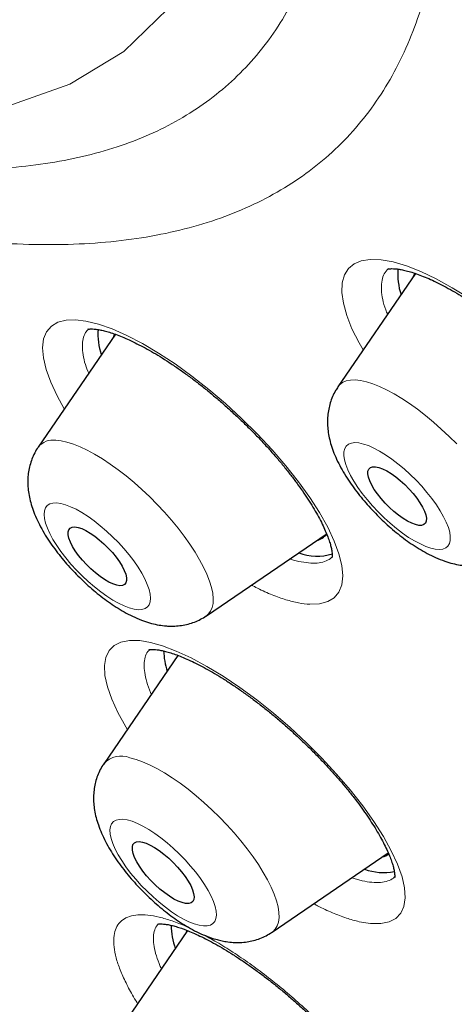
# Model space of a CAD drawing. Header units: millimetres. Extents: x 8 to 971, y 12 to 977.
# Tile 50 of 195: x 809.05 to 813.51, y 474.59 to 484.68. Entities that reach past the tile are written whole.
import ezdxf

# ---------------------------------------------------------------- set-up
doc = ezdxf.new("R2010")
doc.units = ezdxf.units.MM

msp = doc.modelspace()

# ---------------------------------------------------------------- linework, layer by layer
at = {"color": 7, "linetype": 'Continuous', "lineweight": 30}
for p, q in [((813.11, 482.076), (812.315, 480.915)), ((810.034, 481.454), (809.242, 480.299)), ((810.026, 481.457), (810.016, 481.427)), ((810.966, 478.571), (812.204, 479.414)), ((810.674, 478.165), (809.917, 477.059)), ((811.641, 475.331), (812.831, 476.142)), ((810.774, 475.347), (810.06, 474.305)), ((810.763, 475.352), (810.758, 475.324))]:
    msp.add_line(p, q, dxfattribs=at)
at = {"color": 252, "linetype": 'Continuous', "lineweight": 0}
msp.add_line((812.457, 475.887), (812.564, 475.857), dxfattribs=at)
at = {"color": 252, "linetype": 'Continuous', "lineweight": 0, "flags": 128}
for points in [[(808.642, 495.204), (809.326, 493.937), (809.915, 492.713), (810.406, 491.541), (810.796, 490.428), (811.082, 489.379), (811.263, 488.402), (811.337, 487.503), (811.305, 486.688), (811.166, 485.96), (810.921, 485.326), (810.571, 484.788), (810.119, 484.35), (809.568, 484.015), (808.921, 483.785)], [(812.574, 481.293), (812.532, 481.366), (812.459, 481.511), (812.406, 481.647), (812.371, 481.772), (812.355, 481.883), (812.359, 481.981), (812.382, 482.063), (812.425, 482.129), (812.481, 482.175), (812.553, 482.205), (812.647, 482.22), (812.757, 482.216), (812.881, 482.194), (813.017, 482.154), (813.165, 482.096), (813.322, 482.022), (813.487, 481.931), (813.657, 481.826)], [(809.51, 480.689), (809.436, 480.823), (809.371, 480.963), (809.324, 481.094), (809.296, 481.212), (809.287, 481.316), (809.298, 481.407), (809.329, 481.48), (809.378, 481.537), (809.445, 481.577), (809.53, 481.598), (809.624, 481.602), (809.732, 481.589), (809.86, 481.557), (810.001, 481.508), (810.151, 481.442), (810.31, 481.36), (810.477, 481.261), (810.647, 481.15), (810.819, 481.025), (810.992, 480.889), (811.162, 480.744), (811.328, 480.591), (811.489, 480.432), (811.64, 480.27), (811.781, 480.107), (811.911, 479.943), (812.027, 479.782), (812.127, 479.627), (812.211, 479.477), (812.277, 479.336), (812.325, 479.205), (812.354, 479.086), (812.364, 478.98), (812.354, 478.889), (812.325, 478.814), (812.278, 478.756), (812.211, 478.716), (812.127, 478.693), (812.027, 478.689), (812.027, 478.689)], [(812.315, 480.915), (812.332, 480.936), (812.362, 480.959)], [(812.362, 480.959), (812.399, 480.976), (812.443, 480.985), (812.492, 480.986), (812.547, 480.98), (812.607, 480.967), (812.672, 480.947), (812.742, 480.919), (812.814, 480.885), (812.89, 480.844), (812.969, 480.797), (813.049, 480.744), (813.131, 480.686), (813.213, 480.623), (813.294, 480.555), (813.375, 480.483), (813.455, 480.408), (813.533, 480.331)], [(809.422, 480.369), (809.477, 480.363), (809.537, 480.349), (809.603, 480.329), (809.672, 480.301), (809.745, 480.266), (809.821, 480.225), (809.9, 480.178), (809.98, 480.125), (810.061, 480.066), (810.143, 480.003), (810.225, 479.935), (810.306, 479.863), (810.386, 479.788), (810.463, 479.71), (810.538, 479.631), (810.609, 479.549), (810.677, 479.467), (810.74, 479.385), (810.798, 479.304), (810.85, 479.223), (810.897, 479.145), (810.938, 479.069), (810.972, 478.996), (810.999, 478.927), (811.019, 478.862), (811.032, 478.801), (811.037, 478.746), (811.035, 478.697), (811.026, 478.654), (811.01, 478.617), (810.986, 478.587), (810.966, 478.571)], [(813.42, 479.266), (813.442, 479.285), (813.458, 479.311), (813.466, 479.343), (813.467, 479.382), (813.461, 479.426), (813.447, 479.475), (813.426, 479.528), (813.398, 479.585), (813.364, 479.645), (813.324, 479.707), (813.279, 479.771), (813.228, 479.834), (813.174, 479.897), (813.116, 479.959), (813.055, 480.019), (812.993, 480.075), (812.93, 480.128), (812.866, 480.176), (812.804, 480.219), (812.742, 480.257), (812.684, 480.288), (812.628, 480.313), (812.577, 480.33), (812.53, 480.341), (812.489, 480.344), (812.453, 480.339), (812.424, 480.328), (812.401, 480.309), (812.386, 480.283), (812.377, 480.251), (812.376, 480.212), (812.383, 480.168), (812.397, 480.119), (812.417, 480.065), (812.445, 480.008), (812.479, 479.948), (812.519, 479.886), (812.565, 479.823), (812.615, 479.76), (812.67, 479.696), (812.728, 479.635), (812.788, 479.575), (812.851, 479.519), (812.914, 479.466), (812.977, 479.418), (813.04, 479.374), (813.101, 479.337), (813.16, 479.306), (813.215, 479.281), (813.267, 479.263), (813.313, 479.253), (813.355, 479.25), (813.39, 479.254), (813.42, 479.266)], [(810.268, 478.633), (810.306, 478.635), (810.338, 478.644), (810.363, 478.661), (810.381, 478.684), (810.391, 478.714), (810.395, 478.751), (810.391, 478.793), (810.38, 478.84), (810.361, 478.892), (810.336, 478.948), (810.304, 479.007), (810.266, 479.069), (810.222, 479.132), (810.174, 479.195), (810.12, 479.259), (810.064, 479.321), (810.004, 479.381), (809.942, 479.439), (809.879, 479.493), (809.816, 479.543), (809.753, 479.588), (809.691, 479.628), (809.631, 479.661), (809.575, 479.688), (809.522, 479.708), (809.473, 479.721), (809.43, 479.727), (809.392, 479.725), (809.36, 479.716), (809.336, 479.699), (809.317, 479.676), (809.307, 479.646), (809.303, 479.609), (809.307, 479.567), (809.318, 479.52), (809.337, 479.468), (809.362, 479.412), (809.394, 479.353), (809.432, 479.291), (809.476, 479.228), (809.525, 479.165), (809.578, 479.101), (809.634, 479.039), (809.694, 478.979), (809.756, 478.921), (809.819, 478.867), (809.883, 478.817), (809.946, 478.772), (810.007, 478.732), (810.067, 478.699), (810.124, 478.672), (810.176, 478.652), (810.225, 478.639), (810.268, 478.633)], [(810.156, 477.408), (810.14, 477.434), (810.059, 477.58), (809.996, 477.718), (809.952, 477.844), (809.927, 477.959), (809.921, 478.06), (809.935, 478.145), (809.969, 478.215), (810.021, 478.267), (810.091, 478.301), (810.179, 478.318), (810.283, 478.316), (810.393, 478.298), (810.516, 478.264), (810.658, 478.21), (810.811, 478.14), (810.971, 478.053), (811.138, 477.952), (811.31, 477.837), (811.483, 477.71), (811.655, 477.572), (811.826, 477.425), (811.992, 477.271), (812.151, 477.112), (812.301, 476.95), (812.441, 476.787), (812.569, 476.625), (812.683, 476.465), (812.781, 476.311), (812.862, 476.165), (812.926, 476.026), (812.972, 475.899), (812.998, 475.784), (813.005, 475.682), (812.992, 475.595), (812.96, 475.525), (812.909, 475.472), (812.84, 475.436), (812.754, 475.418), (812.65, 475.419), (812.532, 475.438), (812.532, 475.438)], [(810.182, 477.117), (810.245, 477.1), (810.313, 477.076), (810.384, 477.044), (810.459, 477.006), (810.536, 476.962), (810.616, 476.912), (810.697, 476.856), (810.779, 476.794), (810.861, 476.728), (810.942, 476.658), (811.022, 476.585), (811.101, 476.508), (811.177, 476.429), (811.25, 476.349), (811.319, 476.267), (811.385, 476.185), (811.445, 476.103), (811.5, 476.022), (811.55, 475.943), (811.593, 475.865), (811.631, 475.791), (811.661, 475.72), (811.684, 475.653), (811.701, 475.59), (811.71, 475.533), (811.712, 475.481), (811.706, 475.434), (811.693, 475.395), (811.673, 475.361), (811.646, 475.335), (811.641, 475.331)], [(810.891, 475.401), (810.936, 475.394), (810.974, 475.395), (811.007, 475.403), (811.033, 475.418), (811.052, 475.44), (811.065, 475.469), (811.069, 475.504), (811.067, 475.546), (811.057, 475.592), (811.04, 475.644), (811.015, 475.699), (810.985, 475.757), (810.948, 475.819), (810.905, 475.881), (810.857, 475.945), (810.804, 476.008), (810.748, 476.071), (810.689, 476.132), (810.627, 476.19), (810.565, 476.245), (810.501, 476.295), (810.438, 476.341), (810.376, 476.382), (810.316, 476.416), (810.259, 476.444), (810.205, 476.466), (810.156, 476.48), (810.111, 476.487), (810.073, 476.486), (810.04, 476.478), (810.014, 476.463), (809.995, 476.441), (809.982, 476.412), (809.978, 476.377), (809.98, 476.335), (809.99, 476.289), (810.007, 476.238), (810.032, 476.182), (810.062, 476.124), (810.099, 476.063), (810.142, 476), (810.19, 475.936), (810.243, 475.873), (810.299, 475.81), (810.358, 475.75), (810.42, 475.691), (810.483, 475.637), (810.546, 475.586), (810.609, 475.54), (810.671, 475.499), (810.731, 475.465), (810.788, 475.437), (810.842, 475.415), (810.891, 475.401)]]:
    msp.add_lwpolyline(points, dxfattribs=at)
at = {"color": 7, "linetype": 'Continuous', "lineweight": 30, "flags": 128}
for points in [[(813.102, 482.08), (813.095, 482.063), (813.088, 482.044)], [(812.648, 480.089), (812.67, 480.097), (812.699, 480.097), (812.733, 480.09), (812.772, 480.076), (812.815, 480.055), (812.86, 480.027), (812.907, 479.994), (812.954, 479.956), (813, 479.914), (813.045, 479.869), (813.086, 479.823), (813.123, 479.775), (813.156, 479.729), (813.182, 479.684), (813.202, 479.642), (813.216, 479.603), (813.222, 479.57), (813.22, 479.541), (813.212, 479.52), (813.196, 479.505), (813.173, 479.497), (813.144, 479.497), (813.11, 479.504), (813.071, 479.518), (813.029, 479.539), (812.983, 479.567), (812.937, 479.6), (812.889, 479.638), (812.843, 479.68), (812.799, 479.725), (812.757, 479.771), (812.72, 479.818), (812.688, 479.865), (812.661, 479.91), (812.641, 479.952), (812.628, 479.991), (812.622, 480.024), (812.623, 480.052), (812.632, 480.074), (812.648, 480.089)], [(809.618, 479.481), (809.651, 479.476), (809.689, 479.463), (809.731, 479.444), (809.775, 479.418), (809.822, 479.386), (809.869, 479.349), (809.916, 479.308), (809.961, 479.264), (810.003, 479.218), (810.041, 479.171), (810.075, 479.124), (810.103, 479.078), (810.125, 479.035), (810.14, 478.996), (810.148, 478.961), (810.149, 478.931), (810.142, 478.908), (810.128, 478.891), (810.107, 478.882), (810.08, 478.879), (810.047, 478.884), (810.009, 478.897), (809.967, 478.916), (809.923, 478.942), (809.876, 478.974), (809.829, 479.011), (809.782, 479.052), (809.737, 479.096), (809.695, 479.142), (809.657, 479.189), (809.623, 479.236), (809.595, 479.282), (809.573, 479.325), (809.558, 479.364), (809.55, 479.399), (809.549, 479.429), (809.556, 479.452), (809.57, 479.469), (809.591, 479.479), (809.618, 479.481)], [(810.31, 476.253), (810.348, 476.242), (810.391, 476.223), (810.436, 476.198), (810.484, 476.166), (810.532, 476.129), (810.58, 476.088), (810.627, 476.044), (810.672, 475.997), (810.713, 475.948), (810.749, 475.9), (810.78, 475.852), (810.806, 475.807), (810.824, 475.764), (810.836, 475.726), (810.84, 475.693), (810.837, 475.666), (810.827, 475.645), (810.809, 475.631), (810.785, 475.624), (810.754, 475.625), (810.718, 475.633), (810.678, 475.648), (810.634, 475.67), (810.587, 475.699), (810.539, 475.733), (810.491, 475.772), (810.443, 475.815), (810.397, 475.861), (810.354, 475.908), (810.316, 475.957), (810.282, 476.005), (810.253, 476.052), (810.231, 476.096), (810.216, 476.136), (810.208, 476.172), (810.208, 476.203), (810.214, 476.227), (810.228, 476.244), (810.249, 476.255), (810.277, 476.258), (810.31, 476.253)]]:
    msp.add_lwpolyline(points, dxfattribs=at)
at = {"color": 7, "linetype": 'Continuous', "lineweight": 30}
for centre, radius, start, end in [((813.574, 482.068), 0.646, 175.1767, 198.8142), ((810.527, 481.455), 0.672, 175.8041, 198.3696), ((812.049, 479.527), 0.192, 284.4994, 321.8959), ((812.103, 479.739), 0.557, 250.0406, 286.1946), ((811.32, 478.239), 0.792, 182.0738, 197.2644), ((812.714, 476.306), 0.213, 285.5332, 305.0045), ((812.786, 476.534), 0.593, 250.3677, 280.5235), ((811.365, 475.411), 0.759, 180.6238, 199.076)]:
    msp.add_arc(centre, radius, start, end, dxfattribs=at)
at = {"color": 252, "linetype": 'Continuous', "lineweight": 0}
for centre, radius, start, end in [((809.394, 480.176), 0.195, 81.9477, 141.0521), ((810.093, 476.888), 0.246, 68.7895, 135.9874)]:
    msp.add_arc(centre, radius, start, end, dxfattribs=at)
for points, knots in [([(762.63, 536.801), (762.666, 536.843), (762.907, 537.114), (763.453, 537.512), (764.272, 537.988), (765.201, 538.345), (766.224, 538.593), (767.343, 538.73), (768.552, 538.755), (769.848, 538.667), (771.227, 538.469), (772.684, 538.159), (774.215, 537.739), (775.815, 537.21), (777.479, 536.575), (779.202, 535.834), (780.978, 534.99), (782.803, 534.047), (784.669, 533.006), (786.571, 531.871), (788.503, 530.646), (790.46, 529.335), (792.434, 527.941), (794.421, 526.47), (796.412, 524.925), (798.403, 523.311), (800.387, 521.635), (802.358, 519.9), (804.309, 518.113), (806.234, 516.278), (808.128, 514.403), (809.984, 512.492), (811.797, 510.551), (813.56, 508.588), (815.269, 506.608), (816.917, 504.616), (818.501, 502.621), (820.014, 500.627), (821.452, 498.641), (822.81, 496.669), (824.084, 494.718), (825.271, 492.793), (826.366, 490.901), (827.366, 489.048), (828.268, 487.239), (829.069, 485.48), (829.766, 483.777), (830.358, 482.135), (830.842, 480.559), (831.217, 479.054), (831.481, 477.625), (831.635, 476.277), (831.676, 475.013), (831.607, 473.838), (831.425, 472.755), (831.133, 471.768), (830.728, 470.882), (830.26, 470.138), (829.876, 469.74), (829.706, 469.563)], [0, 0, 0, 0, 0.003203, 0.021066, 0.038929, 0.056792, 0.074656, 0.092519, 0.110382, 0.128245, 0.146108, 0.163971, 0.181834, 0.199697, 0.21756, 0.235424, 0.253287, 0.27115, 0.289013, 0.306876, 0.324739, 0.342602, 0.360466, 0.378329, 0.396192, 0.414055, 0.431918, 0.449781, 0.467644, 0.485507, 0.503371, 0.521234, 0.539097, 0.55696, 0.574823, 0.592686, 0.610549, 0.628412, 0.646275, 0.664139, 0.682002, 0.699865, 0.717728, 0.735591, 0.753454, 0.771317, 0.789181, 0.807044, 0.824907, 0.84277, 0.860633, 0.878496, 0.896359, 0.914222, 0.932085, 0.949949, 0.967812, 0.985675, 1, 1, 1, 1]), ([(762.659, 520.421), (762.43, 521.041), (761.974, 522.276), (761.468, 524.016), (761.099, 525.658), (760.878, 527.195), (760.803, 528.63), (760.873, 529.956), (761.085, 531.165), (761.44, 532.243), (761.938, 533.186), (762.578, 533.993), (763.36, 534.665), (764.28, 535.199), (765.328, 535.593), (766.497, 535.842), (767.784, 535.944), (769.187, 535.897), (770.708, 535.704), (772.338, 535.364), (774.062, 534.884), (775.868, 534.266), (777.747, 533.51), (779.701, 532.618), (781.728, 531.588), (783.82, 530.427), (785.958, 529.146), (788.125, 527.754), (790.312, 526.257), (792.518, 524.654), (794.743, 522.945), (796.979, 521.139), (799.205, 519.252), (801.404, 517.299), (803.564, 515.287), (805.687, 513.218), (807.772, 511.09), (809.81, 508.914), (811.786, 506.709), (813.681, 504.491), (815.487, 502.272), (817.204, 500.051), (818.831, 497.829), (820.362, 495.614), (821.786, 493.425), (823.089, 491.282), (824.266, 489.192), (825.313, 487.159), (826.241, 485.175), (826.749, 483.911), (827.004, 483.276)], [0, 0, 0, 0, 0.020985, 0.041789, 0.062502, 0.083215, 0.104018, 0.125, 0.145987, 0.166791, 0.187505, 0.208217, 0.229019, 0.25, 0.270986, 0.291791, 0.312505, 0.333217, 0.354019, 0.375, 0.395986, 0.416791, 0.437505, 0.458217, 0.479019, 0.5, 0.520986, 0.541791, 0.562505, 0.583217, 0.604019, 0.625, 0.645986, 0.666791, 0.687505, 0.708217, 0.729019, 0.75, 0.770986, 0.791791, 0.812505, 0.833217, 0.854019, 0.875, 0.895985, 0.916789, 0.937502, 0.958215, 0.979017, 1, 1, 1, 1]), ([(802.428, 484.833), (802.872, 484.63), (803.762, 484.225), (805.014, 483.768), (806.17, 483.433), (807.221, 483.224), (808.169, 483.13), (809.031, 483.148), (809.802, 483.277), (810.477, 483.517), (811.052, 483.867), (811.523, 484.323), (811.888, 484.884), (812.144, 485.546), (812.289, 486.305), (812.323, 487.156), (812.245, 488.093), (812.057, 489.112), (811.758, 490.206), (811.351, 491.368), (810.839, 492.591), (810.225, 493.867), (809.511, 495.189), (808.704, 496.548), (807.808, 497.936), (806.827, 499.344), (805.769, 500.764), (804.64, 502.188), (803.447, 503.605), (802.197, 505.008), (800.898, 506.388), (799.558, 507.736), (798.185, 509.044), (796.787, 510.304), (795.374, 511.508), (793.954, 512.649), (792.535, 513.72), (791.127, 514.714), (789.738, 515.625), (788.377, 516.447), (787.052, 517.176), (785.771, 517.806), (784.542, 518.334), (783.373, 518.757), (782.271, 519.072), (781.243, 519.278), (780.295, 519.372), (779.433, 519.354), (778.662, 519.225), (777.987, 518.984), (777.412, 518.635), (776.941, 518.178), (776.576, 517.617), (776.32, 516.955), (776.175, 516.197), (776.141, 515.346), (776.219, 514.408), (776.408, 513.389), (776.706, 512.295), (777.113, 511.133), (777.624, 509.911), (778.242, 508.634), (778.838, 507.512), (779.263, 506.806), (779.415, 506.555)], [0, 0, 0, 0, 0.017292, 0.034584, 0.051876, 0.068068, 0.08426, 0.100453, 0.116645, 0.132837, 0.14903, 0.165222, 0.181414, 0.197607, 0.213799, 0.229991, 0.246184, 0.262376, 0.278568, 0.294761, 0.310953, 0.327145, 0.343338, 0.35953, 0.375722, 0.391915, 0.408107, 0.424299, 0.440492, 0.456684, 0.472876, 0.489069, 0.505261, 0.521453, 0.537646, 0.553838, 0.57003, 0.586223, 0.602415, 0.618607, 0.6348, 0.650992, 0.667184, 0.683377, 0.699569, 0.715761, 0.731954, 0.748146, 0.764338, 0.780531, 0.796723, 0.812915, 0.829108, 0.8453, 0.861493, 0.877685, 0.893877, 0.91007, 0.926262, 0.942454, 0.958646, 0.974839, 0.991031, 1, 1, 1, 1]), ([(803.171, 485.08), (803.397, 484.998), (803.952, 484.795), (804.803, 484.562), (805.72, 484.376), (806.587, 484.291), (807.375, 484.307), (808.08, 484.425), (808.697, 484.645), (809.223, 484.965), (809.654, 485.382), (809.987, 485.895), (810.221, 486.501), (810.353, 487.194), (810.384, 487.973), (810.313, 488.83), (810.141, 489.762), (809.868, 490.762), (809.496, 491.824), (809.028, 492.942), (808.466, 494.109), (807.813, 495.318), (807.075, 496.561), (806.255, 497.83), (805.359, 499.118), (804.391, 500.416), (803.359, 501.718), (802.268, 503.014), (801.125, 504.297), (799.937, 505.558), (798.711, 506.791), (797.456, 507.987), (796.178, 509.139), (794.886, 510.241), (793.587, 511.284), (792.29, 512.263), (791.003, 513.172), (789.733, 514.004), (788.488, 514.756), (787.276, 515.422), (786.105, 515.999), (784.982, 516.482), (783.913, 516.868), (782.905, 517.156), (781.965, 517.344), (781.098, 517.43), (780.31, 517.414), (779.605, 517.295), (778.988, 517.076), (778.462, 516.756), (778.031, 516.339), (777.698, 515.826), (777.464, 515.22), (777.331, 514.527), (777.301, 513.748), (777.369, 512.892), (777.551, 511.955), (777.711, 511.299), (777.836, 510.941), (777.838, 510.937)], [0, 0, 0, 0, 0.011406, 0.027988, 0.045984, 0.063981, 0.081977, 0.099974, 0.117971, 0.135967, 0.153964, 0.17196, 0.189957, 0.207954, 0.22595, 0.243947, 0.261943, 0.27994, 0.297937, 0.315933, 0.33393, 0.351926, 0.369923, 0.387919, 0.405916, 0.423913, 0.441909, 0.459906, 0.477902, 0.495899, 0.513896, 0.531892, 0.549889, 0.567885, 0.585882, 0.603879, 0.621875, 0.639872, 0.657868, 0.675865, 0.693861, 0.711858, 0.729855, 0.747851, 0.765848, 0.783844, 0.801841, 0.819838, 0.837834, 0.855831, 0.873827, 0.891824, 0.909821, 0.927817, 0.945814, 0.96381, 0.981807, 0.999803, 1, 1, 1, 1]), ([(812.636, 490.27), (812.692, 490.116), (812.894, 489.552), (813.126, 488.651), (813.33, 487.576), (813.41, 486.591), (813.374, 485.696), (813.222, 484.899), (812.953, 484.203), (812.57, 483.613), (812.074, 483.133), (811.47, 482.766), (810.76, 482.513), (809.95, 482.377), (809.043, 482.359), (808.046, 482.458), (806.936, 482.679), (805.709, 483.035), (804.372, 483.525), (803.422, 483.96), (802.947, 484.177)], [0, 0, 0, 0, 0.021393, 0.078128, 0.134862, 0.191596, 0.248331, 0.305065, 0.3618, 0.418534, 0.475268, 0.532003, 0.588737, 0.645472, 0.702206, 0.758941, 0.815675, 0.877117, 0.938558, 1, 1, 1, 1]), ([(812.837, 482.128), (812.831, 482.123), (812.807, 482.105), (812.781, 482.06), (812.761, 481.99), (812.758, 481.908), (812.772, 481.812), (812.795, 481.728), (812.817, 481.674), (812.824, 481.658)], [0, 0, 0, 0, 0.058662, 0.232453, 0.406803, 0.580591, 0.754492, 0.928947, 1, 1, 1, 1]), ([(809.756, 481.503), (809.746, 481.493), (809.722, 481.467), (809.701, 481.41), (809.692, 481.334), (809.7, 481.245), (809.721, 481.152), (809.748, 481.084), (809.76, 481.054)], [0, 0, 0, 0, 0.122277, 0.304308, 0.486924, 0.668967, 0.851086, 1, 1, 1, 1]), ([(811.82, 479.153), (811.823, 479.152), (811.866, 479.136), (811.941, 479.12), (812.005, 479.113), (812.037, 479.11)], [0, 0, 0, 0, 0.0352636, 0.5184066, 1, 1, 1, 1]), ([(812.037, 479.11), (812.037, 479.11), (812.067, 479.108), (812.125, 479.111), (812.195, 479.131), (812.238, 479.152), (812.253, 479.17), (812.254, 479.172)], [0, 0, 0, 0, 0.001279, 0.323085, 0.645919, 0.967725, 1, 1, 1, 1]), ([(812.027, 478.689), (811.989, 478.692), (811.914, 478.699), (811.784, 478.733), (811.643, 478.783), (811.523, 478.835), (811.449, 478.875), (811.428, 478.886)], [0, 0, 0, 0, 0.227576, 0.455875, 0.683452, 0.911325, 1, 1, 1, 1]), ([(810.382, 478.219), (810.377, 478.214), (810.356, 478.195), (810.337, 478.147), (810.325, 478.076), (810.331, 477.99), (810.354, 477.893), (810.378, 477.818), (810.399, 477.773), (810.402, 477.767)], [0, 0, 0, 0, 0.061717, 0.244278, 0.426261, 0.608368, 0.791057, 0.973165, 1, 1, 1, 1]), ([(812.564, 475.857), (812.564, 475.857), (812.599, 475.85), (812.666, 475.838), (812.754, 475.838), (812.827, 475.853), (812.875, 475.874), (812.893, 475.895), (812.897, 475.9)], [0, 0, 0, 0, 0.0010332, 0.2316017, 0.4629103, 0.6934835, 0.9240454, 1, 1, 1, 1]), ([(812.532, 475.438), (812.49, 475.449), (812.404, 475.471), (812.259, 475.528), (812.147, 475.578), (812.08, 475.615), (812.067, 475.622)], [0, 0, 0, 0, 0.308385, 0.617752, 0.926134, 1, 1, 1, 1]), ([(810.262, 474.6), (810.256, 474.61), (810.216, 474.671), (810.158, 474.777), (810.093, 474.914), (810.047, 475.04), (810.02, 475.154), (810.013, 475.254), (810.025, 475.339), (810.056, 475.408), (810.107, 475.46), (810.176, 475.494), (810.262, 475.51), (810.365, 475.507), (810.481, 475.488), (810.57, 475.46), (810.615, 475.446)], [0, 0, 0, 0, 0.015234, 0.091016, 0.166821, 0.242866, 0.31867, 0.394441, 0.470451, 0.54622, 0.621915, 0.697849, 0.773539, 0.848946, 0.924594, 1, 1, 1, 1]), ([(810.476, 475.414), (810.47, 475.408), (810.449, 475.389), (810.43, 475.34), (810.42, 475.269), (810.427, 475.185), (810.452, 475.088), (810.479, 475.011), (810.502, 474.964), (810.506, 474.956)], [0, 0, 0, 0, 0.075567, 0.252461, 0.429933, 0.606829, 0.78381, 0.961346, 1, 1, 1, 1]), ([(810.615, 475.446), (810.615, 475.446), (810.661, 475.43), (810.726, 475.406), (810.797, 475.372), (810.816, 475.362)], [0, 0, 0, 0, 0.0058, 0.727703, 1, 1, 1, 1]), ([(810.928, 475.308), (810.976, 475.282), (811.076, 475.228), (811.239, 475.127), (811.41, 475.011), (811.583, 474.883), (811.756, 474.744), (811.927, 474.596), (812.092, 474.442), (812.251, 474.283), (812.402, 474.121), (812.542, 473.958), (812.669, 473.797), (812.782, 473.639), (812.88, 473.486), (812.961, 473.341), (813.025, 473.205), (813.07, 473.079), (813.095, 472.966), (813.101, 472.867), (813.088, 472.783), (813.055, 472.716), (813.003, 472.665), (812.934, 472.632), (812.846, 472.618), (812.742, 472.621), (812.626, 472.642), (812.501, 472.68), (812.364, 472.733), (812.25, 472.785), (812.178, 472.824), (812.161, 472.834)], [0, 0, 0, 0, 0.031862, 0.06736, 0.102972, 0.13847, 0.173993, 0.209629, 0.245153, 0.280715, 0.31639, 0.351952, 0.387551, 0.423264, 0.458863, 0.494482, 0.530212, 0.565829, 0.601439, 0.637162, 0.672771, 0.708349, 0.744039, 0.779617, 0.815154, 0.850805, 0.886341, 0.919588, 0.952835, 0.988346, 1, 1, 1, 1])]:
    msp.add_open_spline(points, degree=3, knots=knots, dxfattribs=at)
at = {"color": 7, "linetype": 'Continuous', "lineweight": 30}
for points, knots in [([(821.912, 493.158), (822.407, 492.339), (823.415, 490.673), (824.718, 488.243), (825.864, 485.868), (826.816, 483.593), (827.573, 481.431), (828.129, 479.396), (828.48, 477.5), (828.624, 475.756), (828.561, 474.172), (828.291, 472.761), (827.815, 471.529), (827.137, 470.485), (826.26, 469.636), (825.191, 468.985), (823.935, 468.539), (822.5, 468.298), (820.896, 468.265), (819.132, 468.44), (817.203, 468.825), (815.117, 469.423), (812.882, 470.24), (810.537, 471.249), (808.891, 472.088), (808.068, 472.508)], [0, 0, 0, 0, 0.041957, 0.085309, 0.12866, 0.172011, 0.215362, 0.258714, 0.302065, 0.345416, 0.388768, 0.432119, 0.47547, 0.518822, 0.562173, 0.605524, 0.648875, 0.692227, 0.735578, 0.778929, 0.822281, 0.866711, 0.91114, 0.95557, 1, 1, 1, 1]), ([(812.823, 482.121), (812.824, 482.121), (812.824, 482.121), (812.835, 482.124), (812.855, 482.126), (812.883, 482.126), (812.92, 482.123), (812.963, 482.117), (813.015, 482.105), (813.073, 482.089), (813.137, 482.068), (813.208, 482.04), (813.283, 482.007), (813.363, 481.969), (813.446, 481.925), (813.533, 481.876), (813.622, 481.822), (813.713, 481.762), (813.808, 481.697), (813.904, 481.628), (814.001, 481.554), (814.098, 481.476), (814.194, 481.396), (814.289, 481.312), (814.382, 481.227), (814.472, 481.14), (814.559, 481.052), (814.643, 480.963), (814.724, 480.874), (814.802, 480.783), (814.876, 480.692), (814.946, 480.602), (815.011, 480.513), (815.071, 480.426), (815.125, 480.342), (815.172, 480.263), (815.213, 480.188), (815.247, 480.119), (815.275, 480.055), (815.298, 479.996), (815.314, 479.943), (815.326, 479.897), (815.332, 479.858), (815.335, 479.827), (815.334, 479.805), (815.333, 479.792), (815.331, 479.787), (815.332, 479.788), (815.332, 479.788)], [0, 0, 0, 0, 0.016744, 0.037014, 0.056737, 0.07647, 0.096462, 0.116877, 0.137762, 0.159107, 0.180859, 0.202951, 0.225308, 0.247862, 0.270511, 0.29307, 0.315823, 0.338928, 0.362329, 0.38597, 0.409782, 0.433697, 0.457638, 0.481516, 0.505268, 0.528841, 0.552191, 0.575376, 0.598768, 0.622393, 0.646179, 0.670037, 0.693851, 0.717501, 0.740876, 0.763872, 0.786387, 0.808332, 0.829673, 0.851397, 0.872882, 0.89414, 0.915114, 0.935791, 0.956216, 0.976553, 0.997038, 1, 1, 1, 1]), ([(809.753, 481.505), (809.752, 481.505), (809.752, 481.505), (809.759, 481.506), (809.774, 481.508), (809.799, 481.509), (809.832, 481.506), (809.872, 481.5), (809.919, 481.49), (809.973, 481.475), (810.035, 481.454), (810.103, 481.428), (810.176, 481.396), (810.255, 481.358), (810.338, 481.315), (810.424, 481.266), (810.514, 481.212), (810.605, 481.153), (810.699, 481.089), (810.792, 481.022), (810.887, 480.95), (810.982, 480.874), (811.077, 480.795), (811.172, 480.712), (811.266, 480.626), (811.359, 480.538), (811.449, 480.448), (811.536, 480.358), (811.619, 480.267), (811.698, 480.177), (811.772, 480.088), (811.841, 480), (811.906, 479.913), (811.967, 479.827), (812.022, 479.743), (812.072, 479.662), (812.116, 479.584), (812.155, 479.51), (812.186, 479.442), (812.212, 479.38), (812.231, 479.325), (812.244, 479.278), (812.252, 479.24), (812.256, 479.21), (812.257, 479.187), (812.256, 479.172), (812.254, 479.166), (812.255, 479.167), (812.255, 479.167)], [0, 0, 0, 0, 0.009957, 0.029337, 0.049746, 0.069748, 0.089711, 0.109452, 0.129675, 0.15052, 0.171955, 0.193925, 0.216355, 0.239162, 0.26226, 0.285569, 0.309012, 0.332529, 0.356058, 0.379455, 0.402774, 0.426368, 0.450199, 0.474218, 0.498368, 0.522585, 0.546787, 0.570894, 0.594841, 0.618568, 0.642024, 0.66513, 0.688406, 0.711865, 0.735436, 0.759011, 0.782449, 0.80563, 0.828422, 0.850693, 0.872328, 0.893231, 0.913343, 0.932696, 0.952842, 0.972999, 0.993364, 1, 1, 1, 1]), ([(812.315, 480.914), (812.307, 480.902), (812.285, 480.87), (812.259, 480.816), (812.235, 480.752), (812.219, 480.686), (812.21, 480.619), (812.207, 480.551), (812.211, 480.481), (812.222, 480.409), (812.24, 480.334), (812.266, 480.255), (812.301, 480.172), (812.344, 480.087), (812.394, 480.003), (812.448, 479.921), (812.506, 479.842), (812.567, 479.766), (812.631, 479.692), (812.698, 479.62), (812.768, 479.551), (812.839, 479.485), (812.913, 479.423), (812.989, 479.363), (813.067, 479.308), (813.147, 479.256), (813.23, 479.208), (813.318, 479.165), (813.405, 479.131), (813.489, 479.105), (813.567, 479.09), (813.641, 479.081), (813.713, 479.081), (813.782, 479.087), (813.85, 479.101), (813.915, 479.122), (813.967, 479.145), (813.996, 479.161), (814.006, 479.167)], [0, 0, 0, 0, 0.014696, 0.037802, 0.060794, 0.083845, 0.107162, 0.131011, 0.155747, 0.181829, 0.209811, 0.240202, 0.273017, 0.307182, 0.340753, 0.373256, 0.40482, 0.435697, 0.46611, 0.496255, 0.526295, 0.556372, 0.5866, 0.617141, 0.648198, 0.680018, 0.712926, 0.747313, 0.783483, 0.814707, 0.843389, 0.87004, 0.895264, 0.919514, 0.943111, 0.966275, 0.989154, 1, 1, 1, 1]), ([(809.243, 480.298), (809.239, 480.293), (809.222, 480.27), (809.198, 480.223), (809.171, 480.16), (809.152, 480.095), (809.14, 480.029), (809.135, 479.961), (809.136, 479.892), (809.144, 479.821), (809.16, 479.747), (809.182, 479.67), (809.214, 479.588), (809.254, 479.504), (809.301, 479.419), (809.353, 479.336), (809.41, 479.256), (809.47, 479.178), (809.533, 479.103), (809.599, 479.031), (809.667, 478.961), (809.738, 478.894), (809.811, 478.83), (809.886, 478.769), (809.963, 478.712), (810.043, 478.659), (810.125, 478.609), (810.21, 478.565), (810.297, 478.527), (810.381, 478.498), (810.46, 478.479), (810.525, 478.469), (810.563, 478.466), (810.577, 478.465)], [0, 0, 0, 0, 0.006719, 0.03329, 0.059662, 0.086015, 0.112577, 0.139618, 0.167499, 0.196706, 0.227832, 0.261518, 0.29809, 0.33686, 0.375711, 0.413436, 0.449984, 0.485635, 0.520657, 0.555287, 0.589728, 0.624154, 0.658693, 0.693517, 0.728833, 0.764903, 0.802063, 0.840735, 0.881356, 0.918349, 0.95245, 0.983231, 1, 1, 1, 1]), ([(810.577, 478.465), (810.599, 478.465), (810.644, 478.464), (810.712, 478.471), (810.779, 478.485), (810.845, 478.505), (810.906, 478.534), (810.947, 478.556), (810.965, 478.57), (810.966, 478.571)], [0, 0, 0, 0, 0.1664855, 0.3391536, 0.5071676, 0.6721233, 0.835098, 0.9967904, 1, 1, 1, 1]), ([(810.379, 478.223), (810.379, 478.223), (810.378, 478.223), (810.385, 478.225), (810.401, 478.226), (810.427, 478.227), (810.46, 478.224), (810.5, 478.217), (810.548, 478.206), (810.602, 478.191), (810.663, 478.17), (810.73, 478.143), (810.803, 478.111), (810.882, 478.073), (810.965, 478.029), (811.051, 477.98), (811.141, 477.925), (811.234, 477.865), (811.328, 477.801), (811.423, 477.732), (811.519, 477.66), (811.614, 477.584), (811.709, 477.505), (811.803, 477.423), (811.896, 477.338), (811.988, 477.251), (812.079, 477.162), (812.167, 477.071), (812.251, 476.98), (812.332, 476.888), (812.408, 476.798), (812.479, 476.71), (812.544, 476.623), (812.604, 476.54), (812.658, 476.458), (812.708, 476.378), (812.753, 476.301), (812.791, 476.229), (812.823, 476.161), (812.85, 476.098), (812.87, 476.043), (812.884, 475.995), (812.892, 475.955), (812.897, 475.924), (812.898, 475.903), (812.897, 475.891), (812.896, 475.887), (812.896, 475.888), (812.896, 475.888)], [0, 0, 0, 0, 0.008447, 0.029639, 0.049915, 0.069997, 0.090168, 0.110592, 0.131328, 0.152214, 0.173436, 0.195248, 0.217583, 0.240369, 0.263527, 0.286976, 0.310637, 0.334437, 0.35831, 0.382195, 0.406038, 0.429714, 0.453304, 0.477139, 0.501182, 0.525387, 0.549695, 0.574045, 0.598344, 0.622518, 0.6465, 0.670228, 0.69364, 0.716632, 0.739822, 0.763146, 0.786522, 0.809799, 0.832859, 0.855559, 0.877763, 0.899342, 0.920201, 0.940284, 0.959615, 0.978335, 0.998189, 1, 1, 1, 1]), ([(809.917, 477.058), (809.913, 477.052), (809.895, 477.028), (809.87, 476.98), (809.844, 476.917), (809.825, 476.852), (809.814, 476.785), (809.809, 476.717), (809.811, 476.648), (809.819, 476.577), (809.835, 476.503), (809.859, 476.426), (809.891, 476.344), (809.931, 476.259), (809.978, 476.174), (810.031, 476.092), (810.088, 476.012), (810.148, 475.934), (810.211, 475.86), (810.277, 475.787), (810.346, 475.718), (810.417, 475.651), (810.49, 475.587), (810.565, 475.526), (810.642, 475.469), (810.722, 475.416), (810.804, 475.367), (810.89, 475.323), (810.976, 475.286), (811.051, 475.26), (811.097, 475.249), (811.114, 475.245)], [0, 0, 0, 0, 0.008865, 0.037043, 0.065014, 0.092985, 0.121189, 0.149921, 0.179575, 0.210664, 0.243832, 0.279754, 0.318732, 0.359957, 0.40112, 0.441068, 0.479782, 0.517558, 0.554686, 0.591412, 0.627949, 0.664478, 0.701139, 0.738111, 0.775623, 0.813952, 0.853462, 0.894607, 0.937839, 0.976909, 1, 1, 1, 1]), ([(810.465, 475.413), (810.465, 475.413), (810.466, 475.413), (810.477, 475.415), (810.497, 475.416), (810.526, 475.414), (810.562, 475.41), (810.606, 475.401), (810.656, 475.388), (810.703, 475.373), (810.755, 475.355), (810.811, 475.332), (810.882, 475.3), (810.959, 475.263), (811.041, 475.219), (811.127, 475.17), (811.216, 475.116), (811.309, 475.056), (811.403, 474.992), (811.499, 474.923), (811.595, 474.85), (811.691, 474.775), (811.786, 474.696), (811.88, 474.615), (811.973, 474.531), (812.064, 474.445), (812.154, 474.357), (812.243, 474.266), (812.328, 474.175), (812.41, 474.083), (812.488, 473.992), (812.561, 473.903), (812.628, 473.815), (812.69, 473.731), (812.745, 473.65), (812.795, 473.572), (812.84, 473.497), (812.879, 473.425), (812.912, 473.358), (812.938, 473.296), (812.959, 473.241), (812.974, 473.193), (812.984, 473.152), (812.989, 473.12), (812.991, 473.098), (812.99, 473.084), (812.99, 473.082), (812.99, 473.081)], [0, 0, 0, 0, 0.017175, 0.037457, 0.057474, 0.077583, 0.097983, 0.118758, 0.139918, 0.159819, 0.171981, 0.193566, 0.215577, 0.238115, 0.261115, 0.284503, 0.308202, 0.332131, 0.356208, 0.380356, 0.404484, 0.428522, 0.452418, 0.47608, 0.499786, 0.523806, 0.548082, 0.57254, 0.597093, 0.621635, 0.646051, 0.670242, 0.694119, 0.7176, 0.740631, 0.763567, 0.786702, 0.809789, 0.832733, 0.855434, 0.877771, 0.899635, 0.920933, 0.941608, 0.96166, 0.981199, 1, 1, 1, 1]), ([(811.114, 475.245), (811.132, 475.241), (811.174, 475.232), (811.241, 475.225), (811.313, 475.224), (811.383, 475.231), (811.45, 475.244), (811.516, 475.265), (811.578, 475.293), (811.62, 475.316), (811.639, 475.33), (811.64, 475.331)], [0, 0, 0, 0, 0.107225, 0.247504, 0.379966, 0.507294, 0.631162, 0.75275, 0.872808, 0.991935, 1, 1, 1, 1])]:
    msp.add_open_spline(points, degree=3, knots=knots, dxfattribs=at)

doc.saveas('drawing.dxf')
